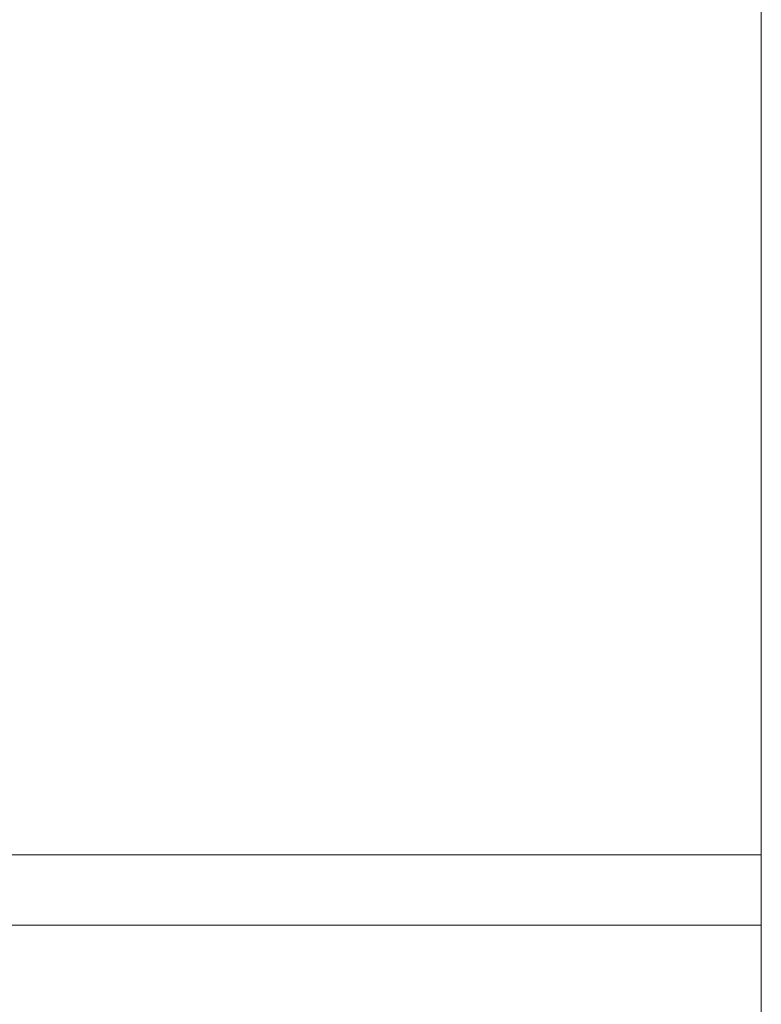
# Model space of a CAD drawing. Header units: millimetres. Extents: x -261 to 187, y -214 to 106.
# Tile 115 of 256: x -217.65 to -216.06, y -153.61 to -151.51. Entities that reach past the tile are written whole.
import ezdxf

# ---------------------------------------------------------------- set-up
doc = ezdxf.new("R2010")
doc.units = ezdxf.units.MM
doc.header["$LTSCALE"] = 0.005
doc.header["$MEASUREMENT"] = 0
doc.layers.add('IFC-Parede-Contorno', color=9, linetype='Continuous', lineweight=5)
doc.layers.add('IFC-Viga-Contorno', color=9, linetype='Continuous', lineweight=5)

msp = doc.modelspace()

# ---------------------------------------------------------------- linework, layer by layer
at = {"layer": 'IFC-Parede-Contorno', "lineweight": 5}
for p, q in [((-216.0609, -151.9513), (-216.0609, -150.4699)), ((-216.0609, -152.7518), (-216.0609, -151.9513)), ((-216.0609, -156.3566), (-216.0609, -152.7518))]:
    msp.add_line(p, q, dxfattribs=at)
at = {"layer": 'IFC-Viga-Contorno', "lineweight": 5}
for p, q in [((-217.679, -153.2895), (-216.0609, -153.2895)), ((-217.679, -153.4395), (-216.0609, -153.4395))]:
    msp.add_line(p, q, dxfattribs=at)

doc.saveas('drawing.dxf')
